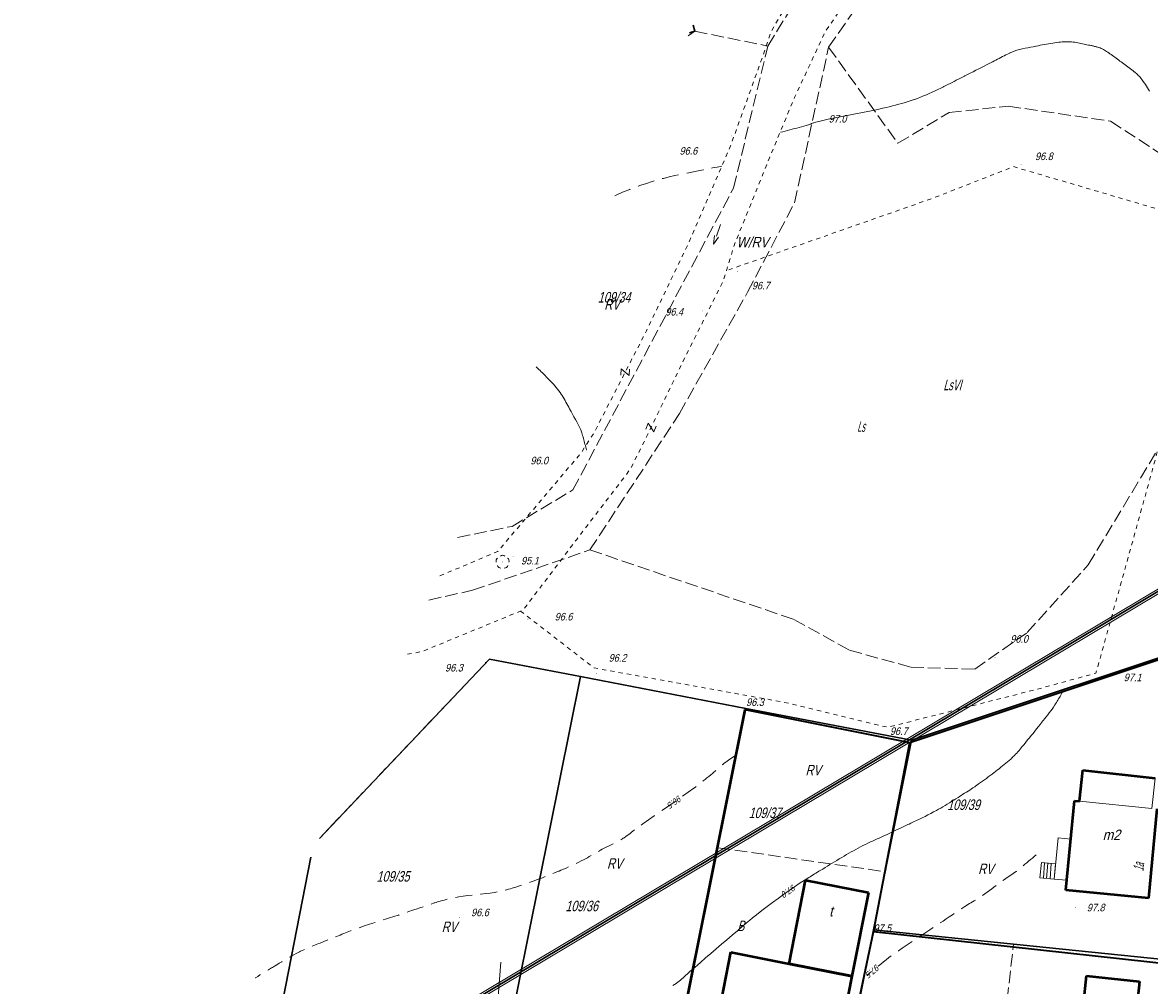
# Model space of a CAD drawing. Extents: x 6530721 to 6531385, y 5978377 to 5979143.
# Tile 121 of 146: x 6530760 to 6530894, y 5978965 to 5979080. Entities that reach past the tile are written whole.
import ezdxf
from ezdxf.enums import TextEntityAlignment as Align

# ---------------------------------------------------------------- set-up
doc = ezdxf.new("R2010")
doc.units = 0
for name, pattern in [('AB_rokocin 2014-08-13 AC2004$0$0.5_0.5', [1, 0.5, -0.5]), ('AB_rokocin 2014-08-13 AC2004$0$2.0_1.0', [3, 2, -1]), ('AB_rokocin 2014-08-13 AC2004$0$l217_500', [2, 1.5, -0.5]), ('AB_rokocin 2014-08-13 AC2004$0$l219_500', [0])]:
    doc.linetypes.add(name, pattern=pattern)
for name, color, linetype, lineweight in [('AB-wymiarowa', 7, 'Continuous', 30), ('AB_rokocin 2014-08-13 AC2004$0$!arkusz4', 7, 'Continuous', 18), ('AB_rokocin 2014-08-13 AC2004$0$203-Punkt załamania granicy działki nie stabilizowany', 7, 'Continuous', 18), ('AB_rokocin 2014-08-13 AC2004$0$209-Opis konturu klasyfikacyjnego', 7, 'Continuous', 18), ('AB_rokocin 2014-08-13 AC2004$0$210-Oznaczenie użytku', 7, 'Continuous', 18), ('AB_rokocin 2014-08-13 AC2004$0$211-Nr działki', 7, 'Continuous', 18), ('AB_rokocin 2014-08-13 AC2004$0$217-Granica konturu klasyfikcyjnego', 7, 'Continuous', 18), ('AB_rokocin 2014-08-13 AC2004$0$218-Granica użytku', 7, 'Continuous', 18), ('AB_rokocin 2014-08-13 AC2004$0$219-Linia granicy', 7, 'Continuous', 18), ('AB_rokocin 2014-08-13 AC2004$0$238-Punkt adresowy budynku', 7, 'Continuous', 18), ('AB_rokocin 2014-08-13 AC2004$0$312-Budynek', 7, 'Continuous', 18), ('AB_rokocin 2014-08-13 AC2004$0$312-Numer ewidencyjny budynku-Atr124', 7, 'Continuous', 18), ('AB_rokocin 2014-08-13 AC2004$0$320-część budynku wyodrębniona ze względu na liczbę kondygnacji naziemnych (powierzchnia)', 7, 'Continuous', 18), ('AB_rokocin 2014-08-13 AC2004$0$352-schody (powierzchnia)', 7, 'Continuous', 18), ('AB_rokocin 2014-08-13 AC2004$0$621-Punkt rzędnej przewodu-SWPOD', 7, 'Continuous', 18), ('AB_rokocin 2014-08-13 AC2004$0$811-Warstwica ciągła linia', 7, 'Continuous', 18), ('AB_rokocin 2014-08-13 AC2004$0$811-Warstwica ciągła linia-Atr2', 7, 'Continuous', 18), ('AB_rokocin 2014-08-13 AC2004$0$812-Warstwica pomocnicza linia', 7, 'Continuous', 18), ('AB_rokocin 2014-08-13 AC2004$0$812-Warstwica pomocnicza linia-Atr2', 7, 'Continuous', 18), ('AB_rokocin 2014-08-13 AC2004$0$951-Rów nie stanowiący działki', 7, 'Continuous', 18), ('AB_rokocin 2014-08-13 AC2004$0$991-Przehaczenie', 7, 'Continuous', 18), ('AB_rokocin 2014-08-13 AC2004$0$993-Kierunek cieku rowu', 7, 'Continuous', 18), ('AB_rokocin 2014-08-13 AC2004$0$drzewo liściaste (punkt)', 7, 'Continuous', 18), ('AB_rokocin 2014-08-13 AC2004$0$ogrodzenie trwałe (linia)', 7, 'Continuous', 18), ('AB_rokocin 2014-08-13 AC2004$0$przewód wodociągowy (linia)-SW', 7, 'Continuous', 18), ('AB_rokocin 2014-08-13 AC2004$0$punkt wysokościowy naturalny', 7, 'Continuous', 18), ('AB_rokocin 2014-08-13 AC2004$0$punkt wysokościowy naturalny-Atr2', 7, 'Continuous', 18)]:
    doc.layers.add(name, color=color, linetype=linetype, lineweight=lineweight)
doc.styles.add('AB_rokocin 2014-08-13 AC2004$0$Standard', font='txt')
doc.linetypes.add('AB_rokocin 2014-08-13 AC2004$0$902-500', pattern='A,3.75,0,[1,ksztalty.shx,S=0.5,R=0,X=0,Y=0],3.75', length=7.5)

# ---------------------------------------------------------------- blocks, each defined once
blk = doc.blocks.new('AB_rokocin 2014-08-13 AC2004$0$PW01')
at = {"linetype": 'Continuous', "lineweight": 13}
h = blk.add_hatch(color=0, dxfattribs=at)
edge = h.paths.add_edge_path()
edge.add_arc((0, 0), 0.045, 0, 360)
blk = doc.blocks.new('AB_rokocin 2014-08-13 AC2004$0$621')
at = {"linetype": 'Continuous', "lineweight": 0}
h = blk.add_hatch(color=0, dxfattribs=at)
edge = h.paths.add_edge_path()
edge.add_arc((0, 0), 0.05, 0, 360)
blk = doc.blocks.new('AB_rokocin 2014-08-13 AC2004$0$OP021')
at = {"linetype": 'Continuous', "lineweight": 13}
h = blk.add_hatch(color=0, dxfattribs=at)
edge = h.paths.add_edge_path()
edge.add_arc((0, 0), 0.05, 0, 360)
at = {"color": 0, "linetype": 'Continuous', "lineweight": 13}
for centre, start, end in [((-0.38, 0.124), 121.308, 202.548), ((0, 0.4), 49.272, 130.728), ((0.38, 0.124), 337.452, 58.692), ((-0.235, -0.324), 193.221, 274.871), ((0.235, -0.324), 265.129, 346.779)]:
    blk.add_arc(centre, 0.4, start, end, dxfattribs=at)
blk = doc.blocks.new('AB_rokocin 2014-08-13 AC2004$0$991')
at = {"color": 0, "linetype": 'Continuous', "lineweight": 0}
for p, q in [((-0.375, 0.5), (0.375, 0.5)), ((-0.375, -0.5), (0.375, 0.5)), ((-0.375, -0.5), (0.375, -0.5))]:
    blk.add_line(p, q, dxfattribs=at)
blk = doc.blocks.new('AB_rokocin 2014-08-13 AC2004$0$993')
at = {"color": 0, "linetype": 'Continuous', "lineweight": 0}
for p, q in [((0, 0), (1.5, 0)), ((1.5, 0.25), (2.5, 0)), ((2.5, 0), (1.5, -0.25))]:
    blk.add_line(p, q, dxfattribs=at)
blk = doc.blocks.new('AB_rokocin 2014-08-13 AC2004$0$203')
at = {"linetype": 'Continuous', "lineweight": 0}
h = blk.add_hatch(color=0, dxfattribs=at)
edge = h.paths.add_edge_path()
edge.add_arc((0, 0), 0.045, 0, 360)
blk = doc.blocks.new('AB_rokocin 2014-08-13 AC2004')
at = {"layer": 'AB_rokocin 2014-08-13 AC2004$0$!arkusz4', "color": 7, "linetype": 'Continuous', "lineweight": 0}
blk.add_lwpolyline([(6531015.95, 5978502.88), (6530759.65, 5978931.7), (6530925.77, 5979030.98), (6531182.06, 5978602.16)], close=True, dxfattribs=at)
blk.add_lwpolyline([(6530759.65, 5978931.7), (6530925.77, 5979030.98), (6531182.06, 5978602.16), (6531016.03, 5978503.22), (6530759.65, 5978931.7)], dxfattribs=at)
blk.add_lwpolyline([(6530759.65, 5978931.7), (6530925.77, 5979030.98), (6531182.06, 5978602.16), (6531016.03, 5978503.22), (6530759.65, 5978931.7)], dxfattribs=at)
at = {"layer": 'AB_rokocin 2014-08-13 AC2004$0$!arkusz4', "color": 7, "linetype": 'Continuous', "lineweight": 30}
blk.add_lwpolyline([(6531016.03, 5978503.22), (6530759.99, 5978931.61), (6530925.68, 5979030.64), (6531181.74, 5978602.25)], close=True, dxfattribs=at)
at = {"layer": 'AB_rokocin 2014-08-13 AC2004$0$!arkusz4', "color": 7, "linetype": 'Continuous', "lineweight": 18}
blk.add_lwpolyline([(6531016.12, 5978503.57), (6530760.34, 5978931.53), (6530925.59, 5979030.3), (6531181.38, 5978602.34)], close=True, dxfattribs=at)
at = {"layer": 'AB_rokocin 2014-08-13 AC2004$0$217-Granica konturu klasyfikcyjnego', "color": 3, "linetype": 'AB_rokocin 2014-08-13 AC2004$0$l217_500', "lineweight": 18, "flags": 128}
for points in [[(6530848.18, 5979076.87), (6530886.63, 5979139.34)], [(6530855.41, 5979076.72), (6530897, 5979136.56)], [(6530838.71, 5979078.07), (6530839.53, 5979078.62)], [(6530838.88, 5979078.42), (6530839.53, 5979078.62)], [(6530838.88, 5979078.42), (6530839.53, 5979078.62)], [(6530839.31, 5979079.36), (6530839.53, 5979078.62)], [(6530839.31, 5979079.36), (6530839.53, 5979078.62)], [(6530839.53, 5979078.62), (6530848.18, 5979076.87)], [(6530844.11, 5979059.98), (6530848.18, 5979076.87)], [(6530851.36, 5979058.24), (6530855.41, 5979076.72)], [(6530855.41, 5979076.72), (6530863.64, 5979065.32)], [(6530869.72, 5979068.97), (6530876.75, 5979069.72)], [(6530876.75, 5979069.72), (6530888.91, 5979067.93)], [(6530863.64, 5979065.32), (6530869.72, 5979068.97)], [(6530888.91, 5979067.93), (6530897.3, 5979062.45)], [(6530825.03, 5979024.1), (6530844.11, 5979059.98)], [(6530845.79, 5979047.61), (6530851.36, 5979058.24)], [(6530837.69, 5979033.17), (6530845.79, 5979047.61)], [(6530827.05, 5979016.97), (6530837.69, 5979033.17)], [(6530886.26, 5979015.2), (6530894.32, 5979028.59)], [(6530817.8, 5979019.77), (6530825.03, 5979024.1)], [(6530811.34, 5979018.46), (6530817.8, 5979019.77)], [(6530813.12, 5979012.17), (6530827.05, 5979016.97)], [(6530827.05, 5979016.97), (6530851.26, 5979008.71)], [(6530879, 5979007.14), (6530886.26, 5979015.2)], [(6530807.92, 5979011.01), (6530813.12, 5979012.17)], [(6530851.26, 5979008.71), (6530857.89, 5979005.04)], [(6530865.24, 5978994.34), (6530904.61, 5979007.47)], [(6530865.24, 5978994.34), (6530904.61, 5979007.47)], [(6530872.78, 5979002.79), (6530879, 5979007.14)], [(6530857.89, 5979005.04), (6530865.21, 5979003.02)], [(6530794.91, 5978982.67), (6530815.14, 5979003.99)], [(6530794.91, 5978982.67), (6530815.14, 5979003.99)], [(6530815.14, 5979003.99), (6530825.93, 5979001.91)], [(6530815.14, 5979003.99), (6530825.93, 5979001.91)], [(6530865.21, 5979003.02), (6530872.78, 5979002.79)], [(6530816.1, 5978953.08), (6530825.93, 5979001.91)], [(6530816.1, 5978953.08), (6530825.93, 5979001.91)], [(6530825.93, 5979001.91), (6530845.56, 5978998.12)], [(6530825.93, 5979001.91), (6530845.56, 5978998.12)], [(6530842.28, 5978981.56), (6530845.56, 5978998.12)], [(6530845.56, 5978998.12), (6530865.24, 5978994.34)], [(6530845.56, 5978998.12), (6530865.24, 5978994.34)], [(6530862.15, 5978978.71), (6530865.24, 5978994.34)], [(6530840.94, 5978975), (6530842.28, 5978981.56)], [(6530842.28, 5978981.56), (6530862.15, 5978978.71)], [(6530789.57, 5978958.34), (6530793.89, 5978980.45)], [(6530789.57, 5978958.34), (6530793.89, 5978980.45)], [(6530860.74, 5978971.82), (6530862.15, 5978978.71)], [(6530835.77, 5978949.18), (6530840.94, 5978975)], [(6530855.44, 5978945.29), (6530860.74, 5978971.82)], [(6530855.44, 5978945.29), (6530860.74, 5978971.82)], [(6530860.74, 5978971.82), (6530877.39, 5978970.1)], [(6530874.03, 5978941.61), (6530877.39, 5978970.1)], [(6530877.39, 5978970.1), (6530900.6, 5978967.72)]]:
    blk.add_lwpolyline(points, dxfattribs=at)
at = {"layer": 'AB_rokocin 2014-08-13 AC2004$0$218-Granica użytku', "color": 7, "linetype": 'AB_rokocin 2014-08-13 AC2004$0$0.5_0.5', "lineweight": 18, "flags": 128}
blk.add_lwpolyline([(6530818.82, 5979009.7), (6530827.54, 5979002.94), (6530849.96, 5978998.89), (6530862.44, 5978995.88), (6530880, 5979000.36), (6530887.17, 5979002.32), (6530891.71, 5979018.65), (6530896.46, 5979035.88), (6530899.55, 5979056), (6530877.38, 5979062.53), (6530867.78, 5979058.77), (6530843.27, 5979050.17)], dxfattribs=at)
at = {"layer": 'AB_rokocin 2014-08-13 AC2004$0$219-Linia granicy', "color": 92, "linetype": 'AB_rokocin 2014-08-13 AC2004$0$l219_500', "lineweight": 30, "flags": 128}
for points in [[(6530839.53, 5979078.62), (6530838.88, 5979078.42)], [(6530839.53, 5979078.62), (6530838.88, 5979078.42)], [(6530839.53, 5979078.62), (6530839.31, 5979079.36)], [(6530839.53, 5979078.62), (6530839.31, 5979079.36)], [(6530904.61, 5979007.47), (6530865.24, 5978994.34)], [(6530904.61, 5979007.47), (6530865.24, 5978994.34)], [(6530815.14, 5979003.99), (6530794.91, 5978982.67)], [(6530815.14, 5979003.99), (6530794.91, 5978982.67)], [(6530825.93, 5979001.91), (6530815.14, 5979003.99)], [(6530825.93, 5979001.91), (6530815.14, 5979003.99)], [(6530825.93, 5979001.91), (6530816.1, 5978953.08)], [(6530825.93, 5979001.91), (6530816.1, 5978953.08)], [(6530845.56, 5978998.12), (6530825.93, 5979001.91)], [(6530845.56, 5978998.12), (6530825.93, 5979001.91)], [(6530845.56, 5978998.12), (6530835.77, 5978949.18)], [(6530865.24, 5978994.34), (6530845.56, 5978998.12)], [(6530865.24, 5978994.34), (6530845.56, 5978998.12)], [(6530865.24, 5978994.34), (6530860.74, 5978971.82)], [(6530793.89, 5978980.45), (6530789.57, 5978958.34)], [(6530793.89, 5978980.45), (6530789.57, 5978958.34)], [(6530860.74, 5978971.82), (6530855.44, 5978945.29)], [(6530860.74, 5978971.82), (6530855.44, 5978945.29)], [(6530900.6, 5978967.72), (6530860.74, 5978971.82)]]:
    blk.add_lwpolyline(points, dxfattribs=at)
at = {"layer": 'AB_rokocin 2014-08-13 AC2004$0$312-Budynek', "color": 250, "linetype": 'Continuous', "lineweight": 50, "flags": 128}
for points in [[(6530885.21, 5978987.08), (6530885.61, 5978990.79)], [(6530885.61, 5978990.79), (6530894.2, 5978989.83)], [(6530883.6, 5978976.52), (6530884.61, 5978987.14)], [(6530884.61, 5978987.14), (6530885.21, 5978987.08)], [(6530894.4, 5978986.18), (6530893.41, 5978975.58)], [(6530850.72, 5978967.77), (6530852.68, 5978977.7)], [(6530852.68, 5978977.7), (6530860.15, 5978976.22)], [(6530860.15, 5978976.22), (6530858.18, 5978966.29)], [(6530893.41, 5978975.58), (6530883.6, 5978976.52)], [(6530841.31, 5978956.29), (6530843.78, 5978969.14)], [(6530843.78, 5978969.14), (6530850.72, 5978967.77)], [(6530850.72, 5978967.77), (6530858.18, 5978966.29)], [(6530858.18, 5978966.29), (6530850.72, 5978967.77)], [(6530858.18, 5978966.29), (6530856.58, 5978958.2)], [(6530885.68, 5978962.93), (6530886.05, 5978966.35)], [(6530886.05, 5978966.35), (6530892.35, 5978965.66)], [(6530892.35, 5978965.66), (6530890.94, 5978952.66)]]:
    blk.add_lwpolyline(points, dxfattribs=at)
at = {"layer": 'AB_rokocin 2014-08-13 AC2004$0$320-część budynku wyodrębniona ze względu na liczbę kondygnacji naziemnych (powierzchnia)', "color": 7, "linetype": 'Continuous', "lineweight": 18, "flags": 128}
blk.add_lwpolyline([(6530885.21, 5978987.08), (6530885.61, 5978990.79), (6530894.2, 5978989.83), (6530893.8, 5978986.24)], close=True, dxfattribs=at)
at = {"layer": 'AB_rokocin 2014-08-13 AC2004$0$352-schody (powierzchnia)', "color": 252, "linetype": 'Continuous', "lineweight": 18}
for p, q in [((6530882.66, 5978982.73), (6530882.19, 5978977.83)), ((6530884.17, 5978982.59), (6530882.66, 5978982.73)), ((6530883.71, 5978977.69), (6530884.17, 5978982.59)), ((6530880.52, 5978977.99), (6530880.69, 5978979.8)), ((6530880.69, 5978979.8), (6530882.36, 5978979.64)), ((6530881.07, 5978979.76), (6530880.92, 5978977.96)), ((6530881.46, 5978979.73), (6530881.31, 5978977.91)), ((6530881.86, 5978979.68), (6530881.71, 5978977.87)), ((6530882.36, 5978979.64), (6530882.19, 5978977.83)), ((6530882.19, 5978977.83), (6530880.52, 5978977.99)), ((6530882.19, 5978977.83), (6530883.71, 5978977.69))]:
    blk.add_line(p, q, dxfattribs=at)
at = {"layer": 'AB_rokocin 2014-08-13 AC2004$0$811-Warstwica ciągła linia', "color": 32, "linetype": 'Continuous', "lineweight": 13, "flags": 128}
for points in [[(6530849.7, 5979066.61), (6530849.98, 5979066.68), (6530850.25, 5979066.75), (6530850.53, 5979066.83), (6530850.81, 5979066.9), (6530851.08, 5979066.97), (6530851.36, 5979067.05), (6530851.64, 5979067.12), (6530851.92, 5979067.19), (6530852.19, 5979067.27), (6530852.47, 5979067.34), (6530852.74, 5979067.42), (6530852.87, 5979067.47), (6530853, 5979067.51), (6530853.12, 5979067.56), (6530853.25, 5979067.6), (6530853.37, 5979067.65), (6530853.5, 5979067.69), (6530853.62, 5979067.73), (6530853.73, 5979067.76), (6530853.75, 5979067.76), (6530854.55, 5979067.97), (6530855.36, 5979068.16), (6530856.17, 5979068.33), (6530856.99, 5979068.49), (6530857.8, 5979068.65), (6530858.62, 5979068.8), (6530859.43, 5979068.96), (6530860.25, 5979069.12), (6530861.06, 5979069.29), (6530861.85, 5979069.47), (6530861.87, 5979069.47), (6530862.25, 5979069.57), (6530862.62, 5979069.66), (6530863, 5979069.75), (6530863.37, 5979069.85), (6530863.75, 5979069.94), (6530864.12, 5979070.05), (6530864.49, 5979070.16), (6530864.86, 5979070.27), (6530865.23, 5979070.39), (6530865.58, 5979070.51), (6530865.6, 5979070.52), (6530865.96, 5979070.65), (6530866.31, 5979070.79), (6530866.67, 5979070.93), (6530867.02, 5979071.07), (6530867.37, 5979071.22), (6530867.71, 5979071.38), (6530868.06, 5979071.54), (6530868.4, 5979071.7), (6530868.74, 5979071.87), (6530869.06, 5979072.03), (6530869.08, 5979072.04), (6530869.33, 5979072.17), (6530869.58, 5979072.29), (6530869.83, 5979072.42), (6530870.08, 5979072.55), (6530870.33, 5979072.67), (6530870.58, 5979072.8), (6530870.83, 5979072.93), (6530871.08, 5979073.05), (6530871.33, 5979073.18), (6530871.56, 5979073.3), (6530871.58, 5979073.31), (6530871.91, 5979073.48), (6530872.24, 5979073.65), (6530872.58, 5979073.82), (6530872.91, 5979073.99), (6530873.24, 5979074.15), (6530873.57, 5979074.32), (6530873.9, 5979074.49), (6530874.24, 5979074.66), (6530874.57, 5979074.83), (6530874.88, 5979074.99), (6530874.9, 5979075), (6530875.09, 5979075.1), (6530875.29, 5979075.2), (6530875.49, 5979075.3), (6530875.68, 5979075.4), (6530875.88, 5979075.51), (6530876.07, 5979075.61), (6530876.27, 5979075.71), (6530876.46, 5979075.81), (6530876.66, 5979075.91), (6530876.84, 5979076), (6530876.86, 5979076.01), (6530877.16, 5979076.14), (6530877.47, 5979076.26), (6530877.78, 5979076.36), (6530878.1, 5979076.45), (6530878.42, 5979076.53), (6530878.75, 5979076.6), (6530879.07, 5979076.66), (6530879.4, 5979076.72), (6530879.72, 5979076.79), (6530880.03, 5979076.85), (6530880.05, 5979076.85), (6530880.3, 5979076.91), (6530880.54, 5979076.96), (6530880.79, 5979077.01), (6530881.04, 5979077.05), (6530881.29, 5979077.1), (6530881.54, 5979077.14), (6530881.78, 5979077.18), (6530882.03, 5979077.22), (6530882.28, 5979077.26), (6530882.51, 5979077.29), (6530882.53, 5979077.29), (6530882.74, 5979077.32), (6530882.96, 5979077.34), (6530883.17, 5979077.36), (6530883.39, 5979077.37), (6530883.6, 5979077.37), (6530883.82, 5979077.38), (6530884.03, 5979077.37), (6530884.25, 5979077.36), (6530884.46, 5979077.34), (6530884.65, 5979077.31), (6530884.67, 5979077.31), (6530884.85, 5979077.28), (6530885.03, 5979077.25), (6530885.21, 5979077.21), (6530885.39, 5979077.18), (6530885.57, 5979077.14), (6530885.75, 5979077.11), (6530885.92, 5979077.07), (6530886.1, 5979077.03), (6530886.28, 5979076.99), (6530886.44, 5979076.96), (6530886.46, 5979076.96), (6530886.55, 5979076.94), (6530886.64, 5979076.92), (6530886.74, 5979076.9), (6530886.83, 5979076.88), (6530886.92, 5979076.85), (6530887.01, 5979076.83), (6530887.1, 5979076.81), (6530887.19, 5979076.79), (6530887.28, 5979076.76), (6530887.35, 5979076.74), (6530887.37, 5979076.73), (6530887.51, 5979076.69), (6530887.65, 5979076.64), (6530887.79, 5979076.58), (6530887.92, 5979076.52), (6530888.05, 5979076.46), (6530888.18, 5979076.38), (6530888.31, 5979076.31), (6530888.43, 5979076.23), (6530888.56, 5979076.15), (6530888.66, 5979076.08), (6530888.68, 5979076.07), (6530888.83, 5979075.96), (6530888.98, 5979075.85), (6530889.13, 5979075.74), (6530889.28, 5979075.63), (6530889.42, 5979075.53), (6530889.57, 5979075.42), (6530889.72, 5979075.31), (6530889.87, 5979075.2), (6530890.02, 5979075.09), (6530890.15, 5979074.99), (6530890.17, 5979074.98), (6530890.33, 5979074.86), (6530890.48, 5979074.74), (6530890.64, 5979074.63), (6530890.8, 5979074.51), (6530890.95, 5979074.39), (6530891.11, 5979074.27), (6530891.27, 5979074.16), (6530891.42, 5979074.04), (6530891.58, 5979073.92), (6530891.72, 5979073.81), (6530891.74, 5979073.8), (6530891.86, 5979073.7), (6530891.97, 5979073.6), (6530892.09, 5979073.49), (6530892.2, 5979073.38), (6530892.31, 5979073.27), (6530892.41, 5979073.15), (6530892.51, 5979073.03), (6530892.61, 5979072.91), (6530892.7, 5979072.78), (6530892.78, 5979072.67), (6530892.79, 5979072.65), (6530892.92, 5979072.46), (6530893.05, 5979072.28), (6530893.17, 5979072.08), (6530893.29, 5979071.89), (6530893.41, 5979071.7), (6530893.53, 5979071.51)], [(6530826.64, 5979028.85), (6530826.59, 5979029.02), (6530826.55, 5979029.19), (6530826.51, 5979029.37), (6530826.46, 5979029.54), (6530826.42, 5979029.71), (6530826.38, 5979029.88), (6530826.33, 5979030.05), (6530826.29, 5979030.23), (6530826.24, 5979030.4), (6530826.19, 5979030.57), (6530826.08, 5979030.9), (6530825.96, 5979031.23), (6530825.82, 5979031.55), (6530825.66, 5979031.87), (6530825.5, 5979032.18), (6530825.33, 5979032.49), (6530825.16, 5979032.79), (6530824.98, 5979033.1), (6530824.81, 5979033.41), (6530824.64, 5979033.72), (6530824.53, 5979033.92), (6530824.43, 5979034.12), (6530824.32, 5979034.32), (6530824.21, 5979034.52), (6530824.1, 5979034.72), (6530823.99, 5979034.92), (6530823.88, 5979035.12), (6530823.76, 5979035.31), (6530823.64, 5979035.5), (6530823.51, 5979035.69), (6530823.36, 5979035.89), (6530823.21, 5979036.09), (6530823.05, 5979036.28), (6530822.89, 5979036.47), (6530822.72, 5979036.66), (6530822.55, 5979036.84), (6530822.38, 5979037.02), (6530822.21, 5979037.2), (6530822.03, 5979037.38), (6530821.86, 5979037.56), (6530821.72, 5979037.71), (6530821.57, 5979037.86), (6530821.43, 5979038), (6530821.28, 5979038.15), (6530821.14, 5979038.29), (6530820.99, 5979038.43), (6530820.84, 5979038.57), (6530820.69, 5979038.71), (6530820.66, 5979038.74)], [(6530883.26, 5979000.15), (6530883.17, 5979000), (6530883.08, 5978999.86), (6530883, 5978999.71), (6530882.91, 5978999.56), (6530882.82, 5978999.42), (6530882.73, 5978999.27), (6530882.64, 5978999.12), (6530882.56, 5978998.97), (6530882.47, 5978998.83), (6530882.38, 5978998.68), (6530882.29, 5978998.53), (6530882.13, 5978998.29), (6530881.97, 5978998.05), (6530881.79, 5978997.82), (6530881.62, 5978997.59), (6530881.44, 5978997.36), (6530881.26, 5978997.13), (6530881.08, 5978996.91), (6530880.89, 5978996.68), (6530880.71, 5978996.45), (6530880.64, 5978996.36), (6530880.53, 5978996.22), (6530880.33, 5978995.96), (6530880.12, 5978995.69), (6530879.9, 5978995.43), (6530879.69, 5978995.16), (6530879.48, 5978994.89), (6530879.27, 5978994.63), (6530879.05, 5978994.37), (6530878.84, 5978994.1), (6530878.63, 5978993.84), (6530878.52, 5978993.71), (6530878.41, 5978993.58), (6530878.28, 5978993.42), (6530878.16, 5978993.27), (6530878.03, 5978993.12), (6530877.89, 5978992.97), (6530877.76, 5978992.82), (6530877.62, 5978992.68), (6530877.49, 5978992.53), (6530877.34, 5978992.39), (6530877.2, 5978992.25), (6530877.18, 5978992.23), (6530877.05, 5978992.11), (6530876.86, 5978991.94), (6530876.67, 5978991.77), (6530876.47, 5978991.61), (6530876.28, 5978991.44), (6530876.08, 5978991.28), (6530875.88, 5978991.12), (6530875.67, 5978990.96), (6530875.47, 5978990.81), (6530875.27, 5978990.65), (6530875.2, 5978990.6), (6530875.06, 5978990.5), (6530874.84, 5978990.32), (6530874.61, 5978990.15), (6530874.38, 5978989.98), (6530874.15, 5978989.81), (6530873.92, 5978989.64), (6530873.69, 5978989.47), (6530873.46, 5978989.3), (6530873.23, 5978989.14), (6530872.99, 5978988.97), (6530872.9, 5978988.91), (6530872.76, 5978988.81), (6530872.56, 5978988.68), (6530872.37, 5978988.55), (6530872.17, 5978988.42), (6530871.97, 5978988.29), (6530871.77, 5978988.16), (6530871.57, 5978988.04), (6530871.37, 5978987.91), (6530871.17, 5978987.78), (6530870.97, 5978987.66), (6530870.92, 5978987.62), (6530870.78, 5978987.53), (6530870.52, 5978987.37), (6530870.27, 5978987.21), (6530870.02, 5978987.05), (6530869.76, 5978986.89), (6530869.51, 5978986.73), (6530869.25, 5978986.58), (6530868.99, 5978986.43), (6530868.73, 5978986.28), (6530868.47, 5978986.13), (6530868.36, 5978986.07), (6530868.21, 5978985.99), (6530867.88, 5978985.81), (6530867.54, 5978985.64), (6530867.2, 5978985.46), (6530866.87, 5978985.29), (6530866.53, 5978985.13), (6530866.19, 5978984.96), (6530865.85, 5978984.79), (6530865.51, 5978984.63), (6530865.17, 5978984.47), (6530864.98, 5978984.38), (6530864.83, 5978984.31), (6530864.51, 5978984.16), (6530864.19, 5978984.01), (6530863.88, 5978983.86), (6530863.56, 5978983.71), (6530863.24, 5978983.56), (6530862.92, 5978983.41), (6530862.61, 5978983.26), (6530862.29, 5978983.11), (6530861.97, 5978982.97), (6530861.81, 5978982.89), (6530861.65, 5978982.82), (6530861.5, 5978982.75), (6530861.34, 5978982.67), (6530861.18, 5978982.6), (6530861.02, 5978982.53), (6530860.86, 5978982.46), (6530860.7, 5978982.39), (6530860.54, 5978982.32), (6530860.38, 5978982.25), (6530860.22, 5978982.17), (6530860.22, 5978982.17), (6530860.07, 5978982.1), (6530859.78, 5978981.96), (6530859.49, 5978981.81), (6530859.21, 5978981.67), (6530858.92, 5978981.52), (6530858.64, 5978981.37), (6530858.36, 5978981.21), (6530858.08, 5978981.06), (6530857.8, 5978980.9), (6530857.53, 5978980.74), (6530857.4, 5978980.66), (6530857.25, 5978980.57), (6530856.97, 5978980.4), (6530856.68, 5978980.23), (6530856.4, 5978980.06), (6530856.12, 5978979.89), (6530855.84, 5978979.72), (6530855.55, 5978979.55), (6530855.27, 5978979.38), (6530854.99, 5978979.21), (6530854.71, 5978979.03), (6530854.57, 5978978.95), (6530854.42, 5978978.86), (6530854.25, 5978978.76), (6530854.08, 5978978.65), (6530853.91, 5978978.54), (6530853.73, 5978978.44), (6530853.56, 5978978.33), (6530853.39, 5978978.23), (6530853.22, 5978978.12), (6530853.05, 5978978.01), (6530852.88, 5978977.91), (6530852.85, 5978977.89), (6530852.71, 5978977.8), (6530852.03, 5978977.37), (6530851.37, 5978976.92), (6530850.71, 5978976.47), (6530850.05, 5978976.01), (6530849.4, 5978975.54), (6530848.76, 5978975.07), (6530848.12, 5978974.59), (6530847.49, 5978974.1), (6530846.86, 5978973.6), (6530846.37, 5978973.21), (6530846.24, 5978973.1), (6530846.12, 5978973.01), (6530846, 5978972.91), (6530845.89, 5978972.82), (6530845.77, 5978972.72), (6530845.65, 5978972.62), (6530845.54, 5978972.53), (6530845.42, 5978972.43), (6530845.31, 5978972.33), (6530845.21, 5978972.25), (6530845.19, 5978972.24), (6530844.57, 5978971.7), (6530843.94, 5978971.16), (6530843.31, 5978970.62), (6530842.68, 5978970.08), (6530842.05, 5978969.54), (6530841.42, 5978969), (6530840.8, 5978968.46), (6530840.17, 5978967.92), (6530839.54, 5978967.38), (6530838.93, 5978966.85), (6530838.91, 5978966.84), (6530838.75, 5978966.7), (6530838.6, 5978966.55), (6530838.45, 5978966.4), (6530838.29, 5978966.26), (6530838.14, 5978966.11), (6530837.98, 5978965.97), (6530837.82, 5978965.83), (6530837.66, 5978965.69), (6530837.49, 5978965.56), (6530837.33, 5978965.45), (6530837.31, 5978965.44), (6530837.11, 5978965.31), (6530836.9, 5978965.18)]]:
    blk.add_lwpolyline(points, dxfattribs=at)
at = {"layer": 'AB_rokocin 2014-08-13 AC2004$0$812-Warstwica pomocnicza linia', "color": 32, "linetype": 'AB_rokocin 2014-08-13 AC2004$0$2.0_1.0', "lineweight": 13, "flags": 128}
for points in [[(6530830, 5979059.08), (6530830.48, 5979059.29), (6530831.13, 5979059.56), (6530831.78, 5979059.83), (6530832.43, 5979060.08), (6530833.1, 5979060.32), (6530833.76, 5979060.54), (6530834.43, 5979060.76), (6530835.11, 5979060.96), (6530835.78, 5979061.14), (6530836.46, 5979061.31), (6530837.15, 5979061.46), (6530837.71, 5979061.57), (6530838.26, 5979061.69), (6530838.82, 5979061.8), (6530839.37, 5979061.91), (6530839.93, 5979062.03), (6530840.49, 5979062.14), (6530841.04, 5979062.25), (6530841.6, 5979062.37), (6530842.15, 5979062.48), (6530842.71, 5979062.59)], [(6530844.38, 5978992.58), (6530844.21, 5978992.46), (6530844.04, 5978992.33), (6530843.86, 5978992.21), (6530843.69, 5978992.09), (6530843.52, 5978991.96), (6530843.35, 5978991.84), (6530843.18, 5978991.72), (6530843, 5978991.6), (6530842.83, 5978991.47), (6530842.66, 5978991.35), (6530842.49, 5978991.22), (6530842.39, 5978991.13), (6530842.3, 5978991.04), (6530842.2, 5978990.95), (6530842.11, 5978990.85), (6530842.01, 5978990.76), (6530841.92, 5978990.67), (6530841.82, 5978990.57), (6530841.72, 5978990.49), (6530841.68, 5978990.45), (6530841.62, 5978990.4), (6530841.4, 5978990.22), (6530841.18, 5978990.04), (6530840.96, 5978989.86), (6530840.74, 5978989.68), (6530840.52, 5978989.5), (6530840.3, 5978989.33), (6530840.08, 5978989.15), (6530839.85, 5978988.98), (6530839.62, 5978988.81), (6530839.46, 5978988.69), (6530839.4, 5978988.64), (6530838.73, 5978988.16), (6530838.06, 5978987.69), (6530837.39, 5978987.21), (6530836.71, 5978986.74), (6530836.04, 5978986.28), (6530835.36, 5978985.81), (6530834.68, 5978985.34), (6530834.01, 5978984.87), (6530833.34, 5978984.4), (6530832.73, 5978983.97), (6530832.67, 5978983.92), (6530832.5, 5978983.8), (6530832.33, 5978983.67), (6530832.16, 5978983.53), (6530831.99, 5978983.4), (6530831.82, 5978983.26), (6530831.66, 5978983.13), (6530831.48, 5978983), (6530831.31, 5978982.88), (6530831.13, 5978982.75), (6530831.02, 5978982.68), (6530830.95, 5978982.64), (6530830.72, 5978982.5), (6530830.48, 5978982.37), (6530830.24, 5978982.24), (6530829.99, 5978982.12), (6530829.74, 5978982), (6530829.5, 5978981.88), (6530829.25, 5978981.76), (6530829, 5978981.64), (6530828.76, 5978981.51), (6530828.59, 5978981.42), (6530828.52, 5978981.38), (6530828.3, 5978981.26), (6530828.08, 5978981.13), (6530827.86, 5978981.01), (6530827.64, 5978980.88), (6530827.42, 5978980.76), (6530827.2, 5978980.63), (6530826.98, 5978980.51), (6530826.76, 5978980.38), (6530826.53, 5978980.26), (6530826.38, 5978980.18), (6530826.31, 5978980.14), (6530826.02, 5978979.99), (6530825.72, 5978979.84), (6530825.42, 5978979.7), (6530825.12, 5978979.56), (6530824.83, 5978979.42), (6530824.52, 5978979.28), (6530824.22, 5978979.15), (6530823.92, 5978979.02), (6530823.61, 5978978.89), (6530823.38, 5978978.79), (6530823.31, 5978978.76), (6530822.83, 5978978.56), (6530822.36, 5978978.37), (6530821.88, 5978978.18), (6530821.4, 5978978), (6530820.92, 5978977.82), (6530820.44, 5978977.64), (6530819.95, 5978977.47), (6530819.47, 5978977.3), (6530818.98, 5978977.13), (6530818.57, 5978976.99), (6530818.5, 5978976.96), (6530818.27, 5978976.89), (6530818.05, 5978976.82), (6530817.83, 5978976.75), (6530817.6, 5978976.69), (6530817.38, 5978976.63), (6530817.15, 5978976.57), (6530816.93, 5978976.51), (6530816.7, 5978976.46), (6530816.47, 5978976.4), (6530816.32, 5978976.37), (6530816.24, 5978976.35), (6530815.72, 5978976.25), (6530815.19, 5978976.17), (6530814.66, 5978976.11), (6530814.13, 5978976.05), (6530813.6, 5978976), (6530813.07, 5978975.94), (6530812.53, 5978975.88), (6530812, 5978975.81), (6530811.48, 5978975.73), (6530811.03, 5978975.64), (6530810.95, 5978975.62), (6530810.71, 5978975.57), (6530810.47, 5978975.52), (6530810.22, 5978975.46), (6530809.98, 5978975.4), (6530809.74, 5978975.34), (6530809.5, 5978975.28), (6530809.26, 5978975.21), (6530809.02, 5978975.15), (6530808.78, 5978975.07), (6530808.62, 5978975.02), (6530808.54, 5978975), (6530808.12, 5978974.85), (6530807.69, 5978974.71), (6530807.26, 5978974.56), (6530806.83, 5978974.41), (6530806.41, 5978974.26), (6530805.98, 5978974.12), (6530805.55, 5978973.97), (6530805.12, 5978973.82), (6530804.7, 5978973.68), (6530804.34, 5978973.56), (6530804.27, 5978973.54), (6530803.76, 5978973.37), (6530803.26, 5978973.21), (6530802.76, 5978973.06), (6530802.25, 5978972.9), (6530801.75, 5978972.75), (6530801.25, 5978972.59), (6530800.74, 5978972.43), (6530800.24, 5978972.26), (6530799.74, 5978972.09), (6530799.32, 5978971.94), (6530799.25, 5978971.91), (6530799.04, 5978971.83), (6530798.83, 5978971.76), (6530798.62, 5978971.67), (6530798.42, 5978971.59), (6530798.21, 5978971.51), (6530798, 5978971.43), (6530797.8, 5978971.35), (6530797.59, 5978971.27), (6530797.38, 5978971.18), (6530797.25, 5978971.13), (6530797.18, 5978971.1), (6530796.91, 5978970.99), (6530796.63, 5978970.88), (6530796.36, 5978970.78), (6530796.09, 5978970.67), (6530795.82, 5978970.56), (6530795.54, 5978970.45), (6530795.27, 5978970.34), (6530795, 5978970.23), (6530794.73, 5978970.12), (6530794.53, 5978970.04), (6530794.46, 5978970.01), (6530794.26, 5978969.93), (6530794.05, 5978969.85), (6530793.86, 5978969.77), (6530793.65, 5978969.69), (6530793.45, 5978969.61), (6530793.25, 5978969.52), (6530793.06, 5978969.43), (6530792.86, 5978969.34), (6530792.66, 5978969.25), (6530792.54, 5978969.19), (6530792.47, 5978969.16), (6530792.17, 5978969), (6530791.88, 5978968.84), (6530791.59, 5978968.68), (6530791.3, 5978968.52), (6530791.01, 5978968.35), (6530790.72, 5978968.18), (6530790.44, 5978968.01), (6530790.15, 5978967.83), (6530789.87, 5978967.66), (6530789.65, 5978967.53), (6530789.58, 5978967.49), (6530789.46, 5978967.42), (6530789.34, 5978967.34), (6530789.22, 5978967.27), (6530789.1, 5978967.2), (6530788.98, 5978967.13), (6530788.86, 5978967.05), (6530788.74, 5978966.98), (6530788.61, 5978966.91), (6530788.49, 5978966.83), (6530788.44, 5978966.8), (6530788.37, 5978966.76), (6530788.11, 5978966.6), (6530787.85, 5978966.44), (6530787.59, 5978966.27), (6530787.33, 5978966.11), (6530787.3, 5978966.09)], [(6530880.06, 5978980.71), (6530879.84, 5978980.53), (6530879.62, 5978980.34), (6530879.39, 5978980.16), (6530879.17, 5978979.97), (6530878.95, 5978979.78), (6530878.73, 5978979.6), (6530878.51, 5978979.41), (6530878.29, 5978979.23), (6530878.06, 5978979.04), (6530877.84, 5978978.86), (6530877.68, 5978978.73), (6530877.51, 5978978.61), (6530877.34, 5978978.49), (6530877.17, 5978978.37), (6530876.99, 5978978.25), (6530876.82, 5978978.14), (6530876.64, 5978978.03), (6530876.46, 5978977.92), (6530876.29, 5978977.8), (6530876.12, 5978977.68), (6530875.85, 5978977.48), (6530875.58, 5978977.28), (6530875.31, 5978977.08), (6530875.04, 5978976.88), (6530874.78, 5978976.67), (6530874.51, 5978976.47), (6530874.24, 5978976.27), (6530873.97, 5978976.07), (6530873.7, 5978975.87), (6530873.42, 5978975.68), (6530873.24, 5978975.56), (6530873.06, 5978975.45), (6530872.88, 5978975.34), (6530872.69, 5978975.23), (6530872.51, 5978975.13), (6530872.32, 5978975.02), (6530872.13, 5978974.92), (6530871.95, 5978974.81), (6530871.77, 5978974.7), (6530871.59, 5978974.58), (6530871.22, 5978974.33), (6530870.85, 5978974.09), (6530870.48, 5978973.84), (6530870.11, 5978973.59), (6530869.74, 5978973.35), (6530869.37, 5978973.1), (6530869, 5978972.85), (6530868.63, 5978972.61), (6530868.26, 5978972.36), (6530867.89, 5978972.11), (6530867.42, 5978971.8), (6530866.96, 5978971.49), (6530866.49, 5978971.18), (6530866.02, 5978970.87), (6530865.55, 5978970.57), (6530865.09, 5978970.25), (6530864.62, 5978969.94), (6530864.16, 5978969.63), (6530863.7, 5978969.31), (6530863.24, 5978968.99), (6530862.9, 5978968.75), (6530862.57, 5978968.5), (6530862.25, 5978968.24), (6530861.92, 5978967.99), (6530861.6, 5978967.72), (6530861.28, 5978967.46), (6530860.96, 5978967.2), (6530860.64, 5978966.93), (6530860.32, 5978966.67), (6530860, 5978966.41)]]:
    blk.add_lwpolyline(points, dxfattribs=at)
at = {"layer": 'AB_rokocin 2014-08-13 AC2004$0$951-Rów nie stanowiący działki', "color": 7, "linetype": 'AB_rokocin 2014-08-13 AC2004$0$0.5_0.5', "lineweight": 18, "flags": 128}
for points in [[(6530809.24, 5979013.88), (6530816.1, 5979016.78), (6530825.96, 5979028.44), (6530827.58, 5979030.96), (6530833.77, 5979043.01), (6530838.59, 5979053.06), (6530843.76, 5979065), (6530847.59, 5979075.67), (6530848.56, 5979078.59), (6530854.38, 5979088.38), (6530858.27, 5979095.03), (6530865.05, 5979105.17), (6530872.44, 5979116.8), (6530879.69, 5979126.79), (6530885.83, 5979134.99), (6530888.69, 5979138.79)], [(6530897.2, 5979136.51), (6530886.26, 5979123.21), (6530883.51, 5979119.99), (6530876.27, 5979109.45), (6530870.2, 5979100.6), (6530863.51, 5979090.74), (6530857.56, 5979082.27), (6530855.03, 5979078.61), (6530851.36, 5979070.75), (6530848.39, 5979063.59), (6530844.23, 5979053.27), (6530842.88, 5979048.92), (6530838.18, 5979039.51), (6530833.48, 5979029.81), (6530831.89, 5979026.62), (6530825.48, 5979018.21), (6530819.12, 5979009.82), (6530807.1, 5979004.88), (6530804.93, 5979004.49)]]:
    blk.add_lwpolyline(points, dxfattribs=at)
at = {"layer": 'AB_rokocin 2014-08-13 AC2004$0$ogrodzenie trwałe (linia)', "color": 252, "linetype": 'AB_rokocin 2014-08-13 AC2004$0$902-500', "lineweight": 35, "flags": 128}
blk.add_lwpolyline([(6530865.06, 5978994.08), (6530904.39, 5979007.19), (6530903.58, 5978999.86), (6530903.28, 5978996.16), (6530902.41, 5978988.65), (6530902.08, 5978985.14), (6530901.7, 5978981.81), (6530901.62, 5978980.71), (6530900.08, 5978967.25), (6530860.73, 5978971.55)], close=True, dxfattribs=at)
for points in [[(6530855.19, 5978945.22), (6530854.42, 5978945.4), (6530851.2, 5978946.03), (6530850.08, 5978946.29), (6530838.43, 5978948.57), (6530835.47, 5978949.11), (6530836.03, 5978950.99), (6530845.47, 5978998.01), (6530865.06, 5978994.08)], [(6530889.52, 5978938.44), (6530877.95, 5978940.86), (6530874.87, 5978941.44), (6530855.19, 5978945.22), (6530860.73, 5978971.55)]]:
    blk.add_lwpolyline(points, dxfattribs=at)
at = {"layer": 'AB_rokocin 2014-08-13 AC2004$0$przewód wodociągowy (linia)-SW', "color": 5, "linetype": 'Continuous', "lineweight": 18, "flags": 128}
blk.add_lwpolyline([(6530816.46, 5978967.94), (6530815.46, 5978954.58), (6530814.82, 5978945.49)], dxfattribs=at)
at = {"layer": 'AB_rokocin 2014-08-13 AC2004$0$203-Punkt załamania granicy działki nie stabilizowany', "color": 7, "linetype": 'Continuous', "lineweight": 18, "rotation": 171.887}
for p in [(6530839.53, 5979078.62), (6530815.14, 5979003.99), (6530825.93, 5979001.91), (6530845.56, 5978998.12), (6530865.24, 5978994.34), (6530860.74, 5978971.82)]:
    blk.add_blockref('AB_rokocin 2014-08-13 AC2004$0$203', p, dxfattribs=at)
at = {"layer": 'AB_rokocin 2014-08-13 AC2004$0$621-Punkt rzędnej przewodu-SWPOD', "color": 5, "linetype": 'Continuous', "lineweight": 18}
blk.add_blockref('AB_rokocin 2014-08-13 AC2004$0$621', (6530816.46, 5978967.94), dxfattribs=at)
at = {"layer": 'AB_rokocin 2014-08-13 AC2004$0$991-Przehaczenie', "color": 7, "linetype": 'Continuous', "lineweight": 18}
for p, rotation in [((6530831.24, 5979038.09), 87.979), ((6530834.31, 5979031.51), 70.017)]:
    blk.add_blockref('AB_rokocin 2014-08-13 AC2004$0$991', p, dxfattribs=dict(at, rotation=rotation))
at = {"layer": 'AB_rokocin 2014-08-13 AC2004$0$993-Kierunek cieku rowu', "color": 7, "linetype": 'Continuous', "lineweight": 18, "rotation": 250.269}
blk.add_blockref('AB_rokocin 2014-08-13 AC2004$0$993', (6530842.58, 5979055.66), dxfattribs=at)
at = {"layer": 'AB_rokocin 2014-08-13 AC2004$0$drzewo liściaste (punkt)', "color": 94, "linetype": 'Continuous', "lineweight": 13, "rotation": 0.297}
blk.add_blockref('AB_rokocin 2014-08-13 AC2004$0$OP021', (6530816.68, 5979015.53), dxfattribs=at)
at = {"layer": 'AB_rokocin 2014-08-13 AC2004$0$punkt wysokościowy naturalny', "color": 7, "linetype": 'Continuous', "lineweight": 13}
for p in [(6530853.65, 5979067.73), (6530843.84, 5979066.19), (6530878.28, 5979062.79), (6530844.56, 5979050.08), (6530840.46, 5979045.38), (6530826.64, 5979028.85), (6530817.93, 5979016.19), (6530819.68, 5979008.74), (6530814.63, 5979003.59), (6530875.17, 5979004.15), (6530827.82, 5979002.3), (6530888.1, 5979002.03), (6530845.47, 5978998.01), (6530865.06, 5978994.08), (6530884.73, 5978974.44), (6530811.53, 5978973.26), (6530860.73, 5978971.55)]:
    blk.add_blockref('AB_rokocin 2014-08-13 AC2004$0$PW01', p, dxfattribs=at)
at = {"layer": 'AB_rokocin 2014-08-13 AC2004$0$209-Opis konturu klasyfikacyjnego', "color": 3, "linetype": 'Continuous', "lineweight": 20, "style": 'AB_rokocin 2014-08-13 AC2004$0$Standard', "oblique": 15}
for s, width, p in [('W/RV', 0.869, (6530844.47, 5979052.93)), ('RV', 0.785, (6530828.76, 5979045.54)), ('LsVI', 0.638, (6530869.04, 5979035.94)), ('RV', 0.785, (6530852.66, 5978990.16)), ('RV', 0.785, (6530829.08, 5978979.06)), ('RV', 0.785, (6530873.17, 5978978.42)), ('B', 0.741, (6530844.57, 5978971.65)), ('RV', 0.785, (6530809.44, 5978971.53))]:
    blk.add_text(s, height=1.25, dxfattribs=dict(at, width=width)).set_placement(p)
at = {"layer": 'AB_rokocin 2014-08-13 AC2004$0$210-Oznaczenie użytku', "color": 7, "linetype": 'Continuous', "lineweight": 20, "style": 'AB_rokocin 2014-08-13 AC2004$0$Standard', "oblique": 15, "width": 0.512}
blk.add_text('Ls', height=1.25, dxfattribs=at).set_placement((6530858.8, 5979031.01))
at = {"layer": 'AB_rokocin 2014-08-13 AC2004$0$211-Nr działki', "color": 92, "linetype": 'Continuous', "lineweight": 30, "style": 'AB_rokocin 2014-08-13 AC2004$0$Standard', "oblique": 15}
for s, width, p in [('109/34', 0.757, (6530827.99, 5979046.38)), ('109/37', 0.75, (6530845.92, 5978985.09)), ('109/39', 0.757, (6530869.5, 5978986.05)), ('109/35', 0.765, (6530801.7, 5978977.53)), ('109/36', 0.757, (6530824.14, 5978974.01))]:
    blk.add_text(s, height=1.25, dxfattribs=dict(at, width=width)).set_placement(p)
at = {"layer": 'AB_rokocin 2014-08-13 AC2004$0$238-Punkt adresowy budynku', "color": 7, "linetype": 'Continuous', "lineweight": 20, "style": 'AB_rokocin 2014-08-13 AC2004$0$Standard', "oblique": 15, "width": 0.496}
blk.add_text('1a', height=1.25, rotation=84.397, dxfattribs=at).set_placement((6530892.86, 5978979.23), align=Align.CENTER)
at = {"layer": 'AB_rokocin 2014-08-13 AC2004$0$312-Numer ewidencyjny budynku-Atr124', "color": 7, "linetype": 'ByBlock', "lineweight": 20, "style": 'AB_rokocin 2014-08-13 AC2004$0$Standard', "oblique": 15, "width": 0.896}
for s, p in [('m2', (6530889, 5978983.09)), ('t', (6530855.68, 5978974.02))]:
    blk.add_text(s, height=1.25, dxfattribs=at).set_placement(p, align=Align.MIDDLE_CENTER)
at = {"layer": 'AB_rokocin 2014-08-13 AC2004$0$811-Warstwica ciągła linia-Atr2', "color": 32, "linetype": 'ByBlock', "lineweight": 20, "style": 'AB_rokocin 2014-08-13 AC2004$0$Standard', "oblique": 15, "width": 0.907}
blk.add_text('97.0', height=0.75, rotation=215.926, dxfattribs=at).set_placement((6530850.69, 5978976.45), align=Align.MIDDLE_CENTER)
at = {"layer": 'AB_rokocin 2014-08-13 AC2004$0$812-Warstwica pomocnicza linia-Atr2', "color": 32, "linetype": 'ByBlock', "lineweight": 20, "style": 'AB_rokocin 2014-08-13 AC2004$0$Standard', "oblique": 15, "width": 0.907}
for s, rotation, p in [('96.5', 215.716, (6530837.13, 5978987.04)), ('97.5', 219.481, (6530860.66, 5978966.93))]:
    blk.add_text(s, height=0.75, rotation=rotation, dxfattribs=at).set_placement(p, align=Align.MIDDLE_CENTER)
at = {"layer": 'AB_rokocin 2014-08-13 AC2004$0$punkt wysokościowy naturalny-Atr2', "color": 252, "linetype": 'ByBlock', "lineweight": 20, "style": 'AB_rokocin 2014-08-13 AC2004$0$Standard', "oblique": 15, "width": 0.9}
for s, p in [('97.0', (6530855.42, 5979067.77)), ('96.6', (6530837.7, 5979063.96)), ('96.8', (6530879.93, 5979063.31)), ('96.7', (6530846.3, 5979047.94)), ('96.4', (6530836.01, 5979044.83)), ('96.0', (6530819.98, 5979027.14)), ('95.1', (6530818.87, 5979015.24)), ('96.6', (6530822.87, 5979008.58)), ('96.0', (6530876.99, 5979005.93)), ('96.2', (6530829.28, 5979003.68)), ('96.3', (6530809.85, 5979002.51)), ('97.1', (6530890.47, 5979001.36)), ('96.3', (6530845.61, 5978998.42)), ('96.7', (6530862.69, 5978994.97)), ('96.6', (6530812.94, 5978973.42)), ('97.8', (6530886.08, 5978974)), ('97.5', (6530860.73, 5978971.55))]:
    blk.add_text(s, height=0.9, dxfattribs=at).set_placement(p)

msp = doc.modelspace()

# ---------------------------------------------------------------- block references
at = {"layer": 'AB-wymiarowa'}
msp.add_blockref('AB_rokocin 2014-08-13 AC2004', (0, 0), dxfattribs=at)

doc.saveas('drawing.dxf')
